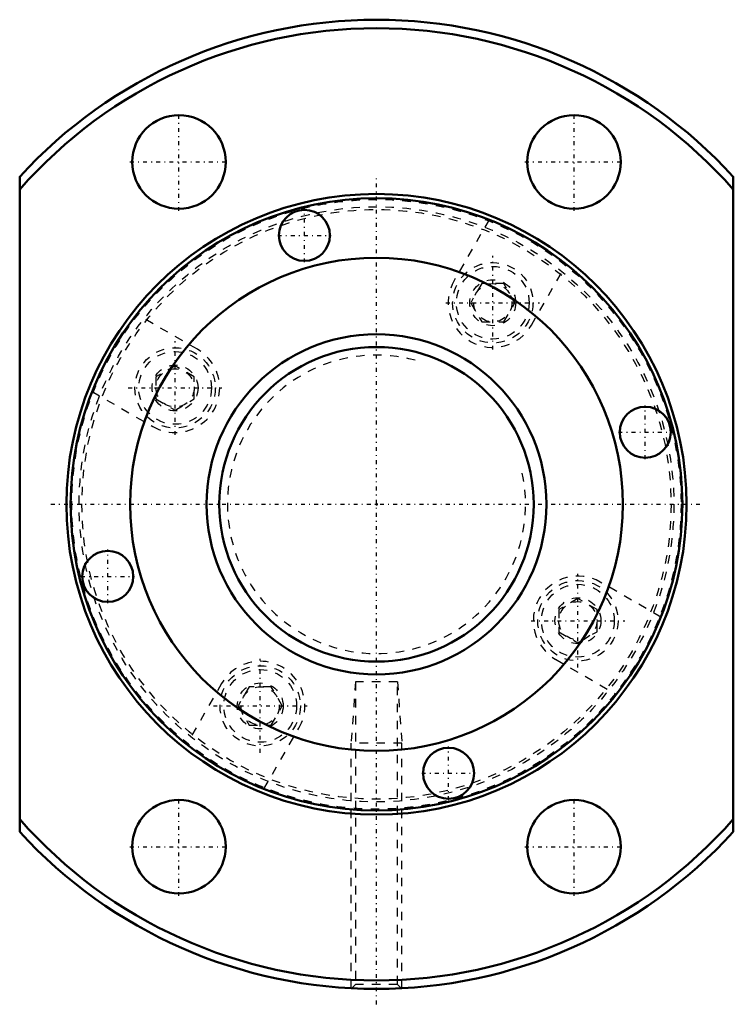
# Model space of a CAD drawing. Header units: millimetres. Extents: x -42 to 42, y -59 to 57.
import ezdxf

# ---------------------------------------------------------------- set-up
doc = ezdxf.new("R2010")
doc.units = ezdxf.units.MM
doc.linetypes.add('Center', pattern=[1.5, 0.45, -0.5, 0.05, -0.5])
doc.linetypes.add('Dashed', pattern=[2, 1, -1])
for name, color, linetype, lineweight in [('2d ConnectionPoints', 7, 'Continuous', 50), ('AM_0', 7, 'Continuous', 50), ('AM_5', 3, 'Continuous', 25), ('AM_7', 7, 'Center', 25), ('AM_9', 6, 'Dashed', 25)]:
    doc.layers.add(name, color=color, linetype=linetype, lineweight=lineweight)

# ---------------------------------------------------------------- blocks, each defined once
blk = doc.blocks.new('1_RR0130BLK4040_3_6Nut_0_in_BLK4040_3_6ZZG1_115_8LC3_0_1300_2')
at = {"layer": 'AM_0'}
for p, q in [((-42, -38.54), (-42, 38.54)), ((42, 38.54), (42, -38.54))]:
    blk.add_line(p, q, dxfattribs=at)
for centre, radius in [((-23.25, 40.27), 5.5), ((23.25, 40.27), 5.5), ((0, 0), 36.5), ((0, 0), 36), ((-8.48, 31.63), 3), ((0, 0), 29), ((31.63, 8.48), 3), ((-31.63, -8.48), 3), ((8.48, -31.63), 3), ((-23.25, -40.27), 5.5), ((23.25, -40.27), 5.5)]:
    blk.add_circle(centre, radius, dxfattribs=at)
for radius, start, end in [(57, 42.5369, 137.4631), (56, 41.4096, 138.5904), (56, 221.4096, 318.5904), (57, 222.5369, 317.4631)]:
    blk.add_arc((0, 0), radius, start, end, dxfattribs=at)
at = {"layer": 'AM_5', "linetype": 'Dashed'}
for p, q in [((-2.46, -20.88), (-3, -28.1)), ((2.46, -20.88), (3, -28.1)), ((3, -28.1), (-3, -28.1)), ((-3, -56.92), (-3, -28.1)), ((3, -56.92), (3, -28.1))]:
    blk.add_line(p, q, dxfattribs=at)
at = {"layer": 'AM_7'}
for p, q in [((-23.25, 34.5), (-23.25, 46.05)), ((23.25, 34.5), (23.25, 46.05)), ((-29.02, 40.27), (-17.48, 40.27)), ((17.47, 40.27), (29.02, 40.27)), ((0, -58.81), (0, 38.33)), ((-8.48, 28.48), (-8.48, 34.78)), ((-11.63, 31.63), (-5.33, 31.63)), ((13.69, 18.19), (13.69, 29.22)), ((8.17, 23.71), (19.2, 23.71)), ((-23.71, 8.17), (-23.71, 19.2)), ((-29.22, 13.69), (-18.19, 13.69)), ((31.63, 5.33), (31.63, 11.63)), ((28.48, 8.48), (34.78, 8.48)), ((-38.33, 0), (38.33, 0)), ((-31.63, -11.63), (-31.63, -5.33)), ((-34.78, -8.48), (-28.48, -8.48)), ((23.71, -19.2), (23.71, -8.18)), ((18.19, -13.69), (29.22, -13.69)), ((-13.69, -29.22), (-13.69, -18.19)), ((-19.2, -23.71), (-8.18, -23.71)), ((8.48, -34.78), (8.48, -28.48)), ((5.33, -31.63), (11.63, -31.63)), ((-23.25, -46.05), (-23.25, -34.5)), ((23.25, -46.05), (23.25, -34.5)), ((-29.02, -40.27), (-17.48, -40.27)), ((17.47, -40.27), (29.02, -40.27))]:
    blk.add_line(p, q, dxfattribs=at)
at = {"layer": 'AM_9'}
for p, q in [((13.26, 33.47), (9.14, 26.33)), ((18.23, 21.08), (22.35, 28.22)), ((12.39, 25.96), (11.09, 23.71)), ((14.99, 25.96), (12.39, 25.96)), ((16.29, 23.71), (14.99, 25.96)), ((11.09, 23.71), (12.39, 21.46)), ((14.99, 21.46), (16.29, 23.71)), ((-21.08, 18.23), (-28.22, 22.35)), ((12.39, 21.46), (14.99, 21.46)), ((-23.71, 16.29), (-25.96, 14.99)), ((-21.46, 14.99), (-23.71, 16.29)), ((-25.96, 14.99), (-25.96, 12.39)), ((-21.46, 12.39), (-21.46, 14.99)), ((-33.47, 13.26), (-26.33, 9.14)), ((-25.96, 12.39), (-23.71, 11.09)), ((-23.71, 11.09), (-21.46, 12.39)), ((33.47, -13.26), (26.33, -9.14)), ((23.71, -11.09), (21.46, -12.39)), ((25.96, -12.39), (23.71, -11.09)), ((21.46, -12.39), (21.46, -14.99)), ((25.96, -14.99), (25.96, -12.39)), ((21.46, -14.99), (23.71, -16.29)), ((23.71, -16.29), (25.96, -14.99)), ((21.08, -18.23), (28.22, -22.35)), ((-18.23, -21.08), (-22.35, -28.22)), ((-14.99, -21.46), (-16.29, -23.71)), ((-12.39, -21.46), (-14.99, -21.46)), ((-11.09, -23.71), (-12.39, -21.46)), ((2.46, -20.88), (-2.46, -20.88)), ((-2.46, -20.88), (-2.46, -56.46)), ((2.46, -56.46), (2.46, -20.88)), ((-16.29, -23.71), (-14.99, -25.96)), ((-12.39, -25.96), (-11.09, -23.71)), ((-14.99, -25.96), (-12.39, -25.96)), ((-13.26, -33.47), (-9.14, -26.33)), ((-2.46, -56.46), (-2.92, -56.92)), ((2.46, -56.46), (-2.46, -56.46)), ((2.92, -56.92), (2.46, -56.46))]:
    blk.add_line(p, q, dxfattribs=at)
for centre, radius in [((0, 0), 35.85), ((0, 0), 35), ((0, 0), 34.67), ((13.69, 23.71), 4.73), ((13.69, 23.71), 4.28), ((13.69, 23.71), 2.7), ((13.69, 23.71), 2.25), ((-23.71, 13.69), 4.73), ((-23.71, 13.69), 4.28), ((-23.71, 13.69), 2.7), ((-23.71, 13.69), 2.25), ((23.71, -13.69), 4.73), ((23.71, -13.69), 4.28), ((23.71, -13.69), 2.7), ((23.71, -13.69), 2.25), ((-13.69, -23.71), 4.73), ((-13.69, -23.71), 4.28), ((-13.69, -23.71), 2.7), ((-13.69, -23.71), 2.25)]:
    blk.add_circle(centre, radius, dxfattribs=at)
for centre, start, end in [((13.69, 23.71), 150, 330), ((-23.71, 13.69), 240, 60), ((23.71, -13.69), 60, 240), ((-13.69, -23.71), 330, 150)]:
    blk.add_arc(centre, 5.25, start, end, dxfattribs=at)
blk = doc.blocks.new('2_ZZ0130BLK4040_3_60Shaft_0_in_BLK4040_3_6ZZG1_115_8LC3_0_1300_2')
at = {"layer": 'AM_0'}
for radius in [20, 18.5]:
    blk.add_circle((0, 0), radius, dxfattribs=at)
at = {"layer": 'AM_5', "linetype": 'Dashed'}
blk.add_arc((0, 0), 17.55, 75, 15, dxfattribs=at)

msp = doc.modelspace()

# ---------------------------------------------------------------- linework, layer by layer
at = {"layer": '2d ConnectionPoints'}
msp.add_point((0, 0), dxfattribs=at)

# ---------------------------------------------------------------- block references
for name in ['1_RR0130BLK4040_3_6Nut_0_in_BLK4040_3_6ZZG1_115_8LC3_0_1300_2', '2_ZZ0130BLK4040_3_60Shaft_0_in_BLK4040_3_6ZZG1_115_8LC3_0_1300_2']:
    msp.add_blockref(name, (0, 0))

doc.saveas('drawing.dxf')
